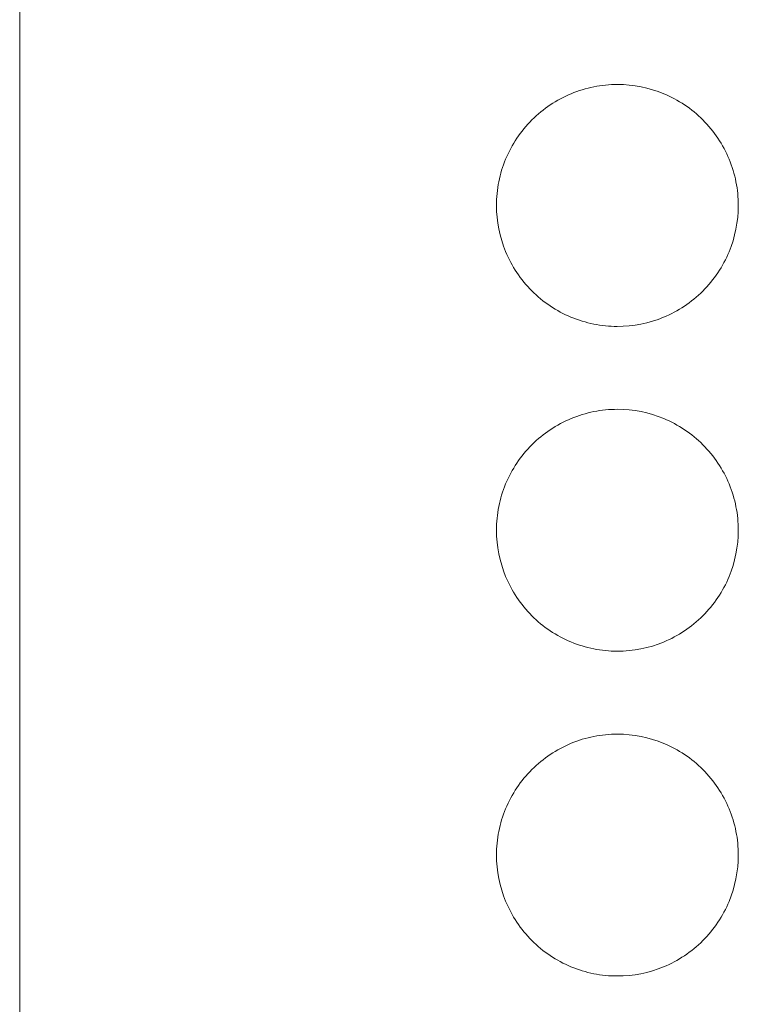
# Model space of a CAD drawing. Header units: millimetres. Extents: x 216 to 455, y 70 to 254.
# Tile 64 of 69: x 406 to 416, y 202 to 216. Entities that reach past the tile are written whole.
import ezdxf

# ---------------------------------------------------------------- set-up
doc = ezdxf.new("R2010")
doc.units = ezdxf.units.MM

msp = doc.modelspace()

# ---------------------------------------------------------------- linework, layer by layer
at = {"lineweight": 15}
msp.add_line((405.95, 218.36), (405.95, 86.466), dxfattribs=at)
for points in [[(416.35, 213.54), (416.35, 213.655), (416.339, 213.769), (416.294, 213.993), (416.261, 214.104), (416.173, 214.316), (416.119, 214.416), (415.992, 214.607), (415.918, 214.697), (415.676, 214.939), (415.481, 215.069), (415.059, 215.244), (414.829, 215.29), (414.487, 215.29), (414.371, 215.279), (414.146, 215.234), (414.037, 215.201), (413.825, 215.113), (413.723, 215.058), (413.533, 214.932), (413.445, 214.86), (413.281, 214.696), (413.209, 214.608), (413.082, 214.418), (413.027, 214.316), (412.939, 214.104), (412.906, 213.995), (412.862, 213.771), (412.85, 213.655), (412.85, 213.312), (412.896, 213.082), (413.07, 212.661), (413.2, 212.465), (413.442, 212.223), (413.532, 212.149), (413.722, 212.022), (413.823, 211.968), (414.034, 211.88), (414.146, 211.846), (414.369, 211.801), (414.483, 211.79), (414.829, 211.79), (415.056, 211.835), (415.375, 211.966), (415.475, 212.02), (415.665, 212.147), (415.756, 212.221), (415.998, 212.463), (416.129, 212.658), (416.304, 213.079), (416.35, 213.309), (416.35, 213.54)], [(416.35, 208.84), (416.35, 208.955), (416.339, 209.069), (416.294, 209.293), (416.261, 209.404), (416.173, 209.616), (416.119, 209.716), (415.992, 209.907), (415.918, 209.997), (415.676, 210.239), (415.481, 210.369), (415.059, 210.544), (414.829, 210.59), (414.487, 210.59), (414.371, 210.579), (414.146, 210.534), (414.037, 210.501), (413.825, 210.413), (413.723, 210.358), (413.533, 210.232), (413.445, 210.159), (413.281, 209.996), (413.209, 209.908), (413.082, 209.718), (413.027, 209.616), (412.939, 209.404), (412.906, 209.295), (412.862, 209.071), (412.85, 208.955), (412.85, 208.612), (412.896, 208.382), (413.07, 207.961), (413.2, 207.765), (413.442, 207.523), (413.532, 207.449), (413.722, 207.322), (413.823, 207.268), (414.034, 207.18), (414.146, 207.146), (414.369, 207.101), (414.483, 207.09), (414.829, 207.09), (415.056, 207.135), (415.375, 207.266), (415.475, 207.32), (415.665, 207.447), (415.756, 207.521), (415.998, 207.763), (416.129, 207.958), (416.304, 208.379), (416.35, 208.609), (416.35, 208.84)], [(416.35, 204.14), (416.35, 204.255), (416.339, 204.369), (416.294, 204.593), (416.261, 204.704), (416.173, 204.916), (416.119, 205.016), (415.992, 205.207), (415.918, 205.297), (415.676, 205.539), (415.481, 205.669), (415.06, 205.844), (414.829, 205.89), (414.487, 205.89), (414.371, 205.879), (414.146, 205.834), (414.037, 205.801), (413.825, 205.713), (413.723, 205.658), (413.533, 205.532), (413.445, 205.459), (413.281, 205.296), (413.209, 205.208), (413.082, 205.018), (413.027, 204.916), (412.939, 204.704), (412.906, 204.595), (412.862, 204.371), (412.85, 204.255), (412.85, 203.912), (412.896, 203.682), (413.07, 203.261), (413.2, 203.065), (413.442, 202.823), (413.532, 202.749), (413.722, 202.622), (413.823, 202.568), (414.034, 202.48), (414.146, 202.446), (414.369, 202.401), (414.483, 202.39), (414.829, 202.39), (415.056, 202.435), (415.375, 202.566), (415.475, 202.62), (415.666, 202.747), (415.756, 202.821), (415.998, 203.063), (416.129, 203.258), (416.304, 203.679), (416.35, 203.909), (416.35, 204.14)]]:
    msp.add_open_spline(points, degree=3, knots=[0, 0, 0, 0, 0.03125, 0.03125, 0.0625, 0.0625, 0.09375, 0.09375, 0.125, 0.125, 0.1875, 0.1875, 0.25, 0.25, 0.28125, 0.28125, 0.3125, 0.3125, 0.34375, 0.34375, 0.375, 0.375, 0.40625, 0.40625, 0.4375, 0.4375, 0.46875, 0.46875, 0.5, 0.5, 0.5625, 0.5625, 0.625, 0.625, 0.65625, 0.65625, 0.6875, 0.6875, 0.71875, 0.71875, 0.75, 0.75, 0.8125, 0.8125, 0.84375, 0.84375, 0.875, 0.875, 0.9375, 0.9375, 1, 1, 1, 1], dxfattribs=at)

doc.saveas('drawing.dxf')
